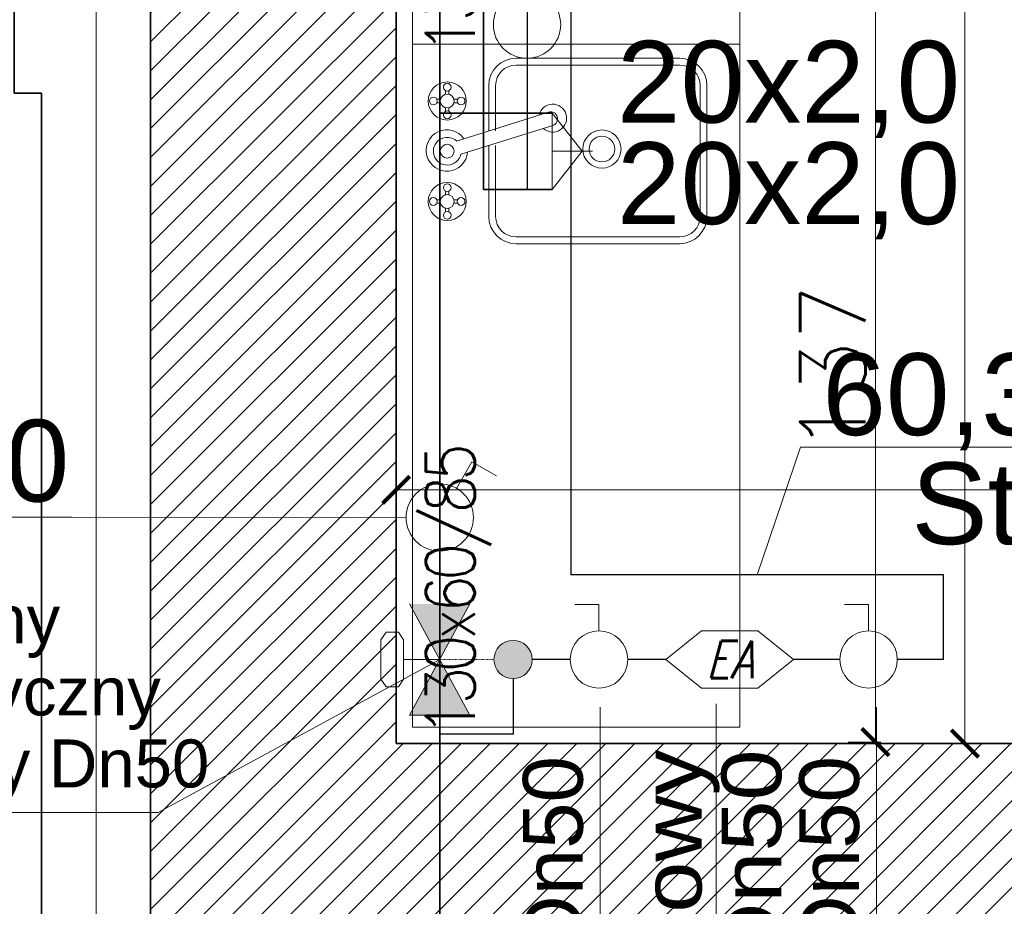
# Model space of a CAD drawing. Header units: millimetres. Extents: x -740 to 33545, y -26688 to 22494.
# Tile 85 of 256: x 8863 to 9044, y 10373 to 10535. Entities that reach past the tile are written whole.
import ezdxf

# ---------------------------------------------------------------- set-up
doc = ezdxf.new("R2010")
doc.units = ezdxf.units.MM
doc.header["$MEASUREMENT"] = 0
doc.linetypes.add('DOT2', pattern=[0.125, 0, -0.125])
doc.layers.get('Defpoints').update_dxf_attribs({"color": 252})
doc.layers.add('_I_EKO_PODKLAD 3', color=252, linetype='Continuous')
for name, color, linetype, lineweight in [('_IS_EKO_armatura', 7, 'Continuous', 15), ('_IS_EKO_Cyrkulacja', 6, 'Continuous', 30), ('_IS_EKO_opis', 7, 'Continuous', 18), ('_IS_EKO_W_Ciepła', 1, 'Continuous', 35), ('_IS_EKO_W_hydrantowa', 96, 'Continuous', 30), ('_IS_EKO_W_Urzadzenia', 7, 'Continuous', 15), ('_IS_EKO_woda_zimna', 5, 'Continuous', 35), ('A_istniejące ściany', 252, 'Continuous', 35), ('A_izolacja', 252, 'Continuous', 9), ('A_wyposażenie', 252, 'Continuous', 9), ('l.wypełnien', 252, 'Continuous', 5), ('Nowe_820-G Rysunki Obrazki_Nr_pióra__1', 252, 'Continuous', 13), ('wymiarowanie', 252, 'Continuous', 9)]:
    doc.layers.add(name, color=color, linetype=linetype, lineweight=lineweight)
doc.styles.add('1-500', font='simplex.shx', dxfattribs={"width": 0.9, "height": 70})
doc.styles.add('Arial', font='arial.ttf')
doc.styles.add('Arial_1', font='arial.ttf')
doc.styles.add('CP_TXTCON_IT', font='ROMANS.SHX', dxfattribs={"width": 0.8, "oblique": 15})
doc.styles.add('styl2', font='simplex.shx')
doc.linetypes.add('BATTING', pattern='A,0.00254,-2.54,[134,ltypeshp.shx,S=2.54,R=0,X=-2.54,Y=0],-5.08,[134,ltypeshp.shx,S=2.54,R=180,X=2.54,Y=0],-2.54', length=10.16254)
doc.dimstyles.new('Skala 1-50', dxfattribs={"dimtxt": 12, "dimasz": 5, "dimexe": 1, "dimexo": 1, "dimgap": 1.5, "dimtad": 1, "dimdec": 1, "dimrnd": 0.5, "dimtxsty": 'styl2', "dimblk": 'ARCHTICK', "dimcen": 5, "dimadec": 0, "dimazin": 0, "dimtfac": 1, "dimtdec": 1, "dimtmove": 1, "dimatfit": 3, "dimldrblk": 'ARCHTICK', "dimfxl": 0, "dimlwd": -1, "dimlwe": -1, "dimarcsym": 0})

# ---------------------------------------------------------------- blocks, each defined once
blk = doc.blocks.new('_ArchTick')
at = {"color": 0, "linetype": 'ByBlock', "const_width": 0.15}
blk.add_lwpolyline([(-0.5, -0.5), (0.5, 0.5)], dxfattribs=at)
blk = doc.blocks.new('*D1292')
at = {"layer": 'Defpoints', "color": 0}
for p in [(9021.46, 10794.52), (9036.45, 10794.52), (9028.53, 10402.52)]:
    blk.add_point(p, dxfattribs=at)
at = {"layer": 'wymiarowanie', "color": 0}
for p, q in [((9031.45, 10794.52), (9037.45, 10794.52)), ((9036.45, 10402.52), (9036.45, 10794.52)), ((9031.45, 10402.52), (9037.45, 10402.52))]:
    blk.add_line(p, q, dxfattribs=at)
at = {"layer": 'wymiarowanie', "color": 0, "xscale": 5, "yscale": 5, "zscale": 5}
for p, rotation in [((9036.45, 10794.52), 90), ((9036.45, 10402.52), 270)]:
    blk.add_blockref('_ArchTick', p, dxfattribs=dict(at, rotation=rotation))
at = {"layer": 'wymiarowanie', "color": 0, "insert": (9028.65, 10598.52), "char_height": 12, "attachment_point": 5, "rotation": 90, "style": 'styl2'}
blk.add_mtext('392', dxfattribs=at)
blk = doc.blocks.new('A$C3D2D7F2A')
at = {"layer": '_I_EKO_PODKLAD 3', "lineweight": 13}
for p, q in [((46.42, 34), (16.42, 34)), ((46.42, 32.75), (16.42, 32.75)), ((11.42, 29), (11.42, 20.67)), ((12.67, 29), (12.67, 20.67)), ((50.17, 5), (50.17, 29)), ((51.42, 5), (51.42, 29)), ((11.42, 18.01), (11.42, 5)), ((12.67, 18.01), (12.67, 5)), ((16.42, 1.25), (46.42, 1.25)), ((16.42, 0), (46.42, 0))]:
    blk.add_line(p, q, dxfattribs=at)
at = {"layer": '_I_EKO_PODKLAD 3', "linetype": 'Continuous', "lineweight": 9}
for p, q in [((3.5, 27.37), (3.5, 28.06)), ((4.13, 27.38), (4.13, 28.06)), ((2.59, 26.48), (1.91, 26.48)), ((2.6, 25.84), (1.91, 25.84)), ((5.03, 26.48), (5.72, 26.48)), ((5.04, 25.84), (5.72, 25.84)), ((3.5, 24.93), (3.5, 24.25)), ((4.13, 24.94), (4.13, 24.25)), ((22.38, 24.12), (5.52, 18.82)), ((6.29, 16.4), (23.15, 21.7)), ((3.5, 8.96), (3.5, 9.65)), ((4.13, 8.97), (4.13, 9.65)), ((2.59, 8.06), (1.91, 8.06)), ((2.6, 7.43), (1.91, 7.43)), ((5.03, 8.06), (5.72, 8.06)), ((5.04, 7.43), (5.72, 7.43)), ((3.5, 6.52), (3.5, 5.84)), ((4.13, 6.53), (4.13, 5.84))]:
    blk.add_line(p, q, dxfattribs=at)
for centre, radius in [((3.81, 26.16), 3.49), ((3.81, 28.7), 0.71), ((3.81, 26.16), 1.27), ((1.27, 26.16), 0.71), ((6.35, 26.16), 0.71), ((3.81, 23.62), 0.71), ((3.81, 16.95), 1.27), ((3.81, 7.74), 3.49), ((3.81, 10.28), 0.71), ((1.27, 7.74), 0.71), ((3.81, 7.74), 1.27), ((6.35, 7.74), 0.71), ((3.81, 5.2), 0.71)]:
    blk.add_circle(centre, radius, dxfattribs=at)
at = {"layer": '_I_EKO_PODKLAD 3', "lineweight": 9}
for radius in [3.5, 2.35]:
    blk.add_circle((32.16, 17.35), radius, dxfattribs=at)
at = {"layer": '_I_EKO_PODKLAD 3', "lineweight": 13}
for centre, radius, start, end in [((16.42, 29), 5, 90, 180), ((16.42, 29), 3.75, 90, 180), ((46.42, 29), 5, 0, 90), ((46.42, 29), 3.75, 0, 90), ((16.42, 5), 5, 180, 270), ((16.42, 5), 3.75, 180, 270), ((46.42, 5), 5, 270, 0), ((46.42, 5), 3.75, 270, 0)]:
    blk.add_arc(centre, radius, start, end, dxfattribs=at)
at = {"layer": '_I_EKO_PODKLAD 3', "linetype": 'Continuous', "lineweight": 9}
for centre, radius, start, end in [((23.13, 23.02), 2.56, 227.2248, 167.6958), ((22.77, 22.91), 1.27, 287.4603, 107.4603), ((3.75, 17.08), 3.79, 34.7933, 355.5589), ((3.81, 16.95), 2.54, 47.8034, 347.2157)]:
    blk.add_arc(centre, radius, start, end, dxfattribs=at)
blk = doc.blocks.new('*D2064')
at = {"layer": 'Defpoints', "color": 0}
for p in [(8618.8, 10541.8), (8867.19, 10541.8), (8887.19, 10284.84)]:
    blk.add_point(p, dxfattribs=at)
at = {"layer": 'wymiarowanie', "color": 0}
for p, q in [((8623.8, 10541.8), (8617.8, 10541.8)), ((8618.8, 10284.84), (8618.8, 10541.8)), ((8623.8, 10284.84), (8617.8, 10284.84))]:
    blk.add_line(p, q, dxfattribs=at)
at = {"layer": 'wymiarowanie', "color": 0, "xscale": 5, "yscale": 5, "zscale": 5}
for p, rotation in [((8618.8, 10541.8), 90), ((8618.8, 10284.84), 270)]:
    blk.add_blockref('_ArchTick', p, dxfattribs=dict(at, rotation=rotation))
at = {"layer": 'wymiarowanie', "color": 0, "insert": (8611, 10413.32), "char_height": 12, "attachment_point": 5, "rotation": 90, "style": 'styl2'}
blk.add_mtext('257', dxfattribs=at)
blk = doc.blocks.new('*D2199')
at = {"layer": 'Defpoints', "color": 0}
for p in [(8932.19, 10460.6), (9368.19, 10460.6), (9368.19, 10449.07)]:
    blk.add_point(p, dxfattribs=at)
at = {"layer": 'wymiarowanie', "color": 0}
for p, q in [((8932.19, 10454.07), (8932.19, 10448.07)), ((9368.19, 10454.07), (9368.19, 10448.07)), ((8932.19, 10449.07), (9368.19, 10449.07))]:
    blk.add_line(p, q, dxfattribs=at)
at = {"layer": 'wymiarowanie', "color": 0, "xscale": 5, "yscale": 5, "zscale": 5, "rotation": 180}
blk.add_blockref('_ArchTick', (8932.19, 10449.07), dxfattribs=at)
at = {"layer": 'wymiarowanie', "color": 0, "xscale": 5, "yscale": 5, "zscale": 5}
blk.add_blockref('_ArchTick', (9368.19, 10449.07), dxfattribs=at)
at = {"layer": 'wymiarowanie', "color": 0, "insert": (9150.19, 10456.87), "char_height": 12, "attachment_point": 5, "style": 'styl2'}
blk.add_mtext('436', dxfattribs=at)
blk = doc.blocks.new('*D2705')
at = {"layer": 'Defpoints', "color": 0}
for p in [(8932.19, 10539.8), (9000.02, 10402.82), (9020.04, 10402.82)]:
    blk.add_point(p, dxfattribs=at)
at = {"layer": 'wymiarowanie', "color": 0}
for p, q in [((9015.04, 10539.8), (9021.04, 10539.8)), ((9020.04, 10539.8), (9020.04, 10402.82)), ((9015.04, 10402.82), (9021.04, 10402.82))]:
    blk.add_line(p, q, dxfattribs=at)
at = {"layer": 'wymiarowanie', "color": 0, "xscale": 5, "yscale": 5, "zscale": 5}
for p, rotation in [((9020.04, 10539.8), 90), ((9020.04, 10402.82), 270)]:
    blk.add_blockref('_ArchTick', p, dxfattribs=dict(at, rotation=rotation))
at = {"layer": 'wymiarowanie', "color": 0, "insert": (9012.24, 10471.31), "char_height": 12, "attachment_point": 5, "rotation": 90, "style": 'styl2'}
blk.add_mtext('137', dxfattribs=at)

msp = doc.modelspace()

# ---------------------------------------------------------------- hatches: boundary and pattern name
at = {"layer": '_IS_EKO_armatura', "lineweight": 13}
h = msp.add_hatch(color=7, dxfattribs=at)
h.paths.add_polyline_path([(8945.71, 10407.76), (8934.66, 10407.76), (8940.19, 10417.95)])
h.paths.add_polyline_path([(8940.19, 10417.95), (8934.66, 10428.14), (8945.71, 10428.14)])
msp.add_hatch(color=7, dxfattribs=at).paths.add_polyline_path([(8953.63, 10421.46, 1), (8953.63, 10414.45, 1)])
at = {"layer": 'l.wypełnien'}
h = msp.add_hatch(dxfattribs=at)
h.set_pattern_fill('ANSI31', color=256, scale=30, style=0)
h.paths.add_polyline_path([(8887.19, 10284.84), (8887.19, 10539.8), (8932.19, 10539.8), (8932.19, 10402.52), (9059.57, 10402.52), (9368.19, 10402.52), (9394.23, 10402.52), (9416.72, 10402.52), (9416.72, 10359.34), (9405.31, 10359.34), (9376.25, 10359.34), (8932.19, 10359.34), (8932.19, 10284.84)])
h.paths.add_polyline_path([(9871.19, 10801.99), (9871.19, 10791.99), (9878.23, 10791.99), (9890.23, 10791.99), (10052.23, 10791.99), (10052.23, 10564.52), (10066.23, 10564.52), (10066.23, 10706), (10066.23, 10711.93), (10066.23, 10711.98), (10066.23, 10728.73), (10066.23, 10765.23), (10066.23, 10776), (10066.23, 10781.93), (10066.23, 10781.98), (10066.23, 10781.93), (10066.23, 10776), (10066.22, 10776), (10066.23, 10781.93), (10066.23, 10781.98), (10066.23, 10791.99), (10125.49, 10791.99), (10125.49, 10808.08), (10125.49, 10819.93), (10125.49, 10834.32), (10058.81, 10834.32), (9924.19, 10834.32), (9924.19, 10862.32), (9879.19, 10862.32), (9879.19, 10834.32), (9871.19, 10834.32), (9871.19, 10801.99)])
h.paths.add_polyline_path([(9570.47, 10794.52), (9731.23, 10794.52), (9731.23, 10731.52), (9748.23, 10731.52), (9748.23, 10793.99), (9768.19, 10793.99), (9768.19, 10801.99), (9781.19, 10801.99), (9781.19, 10834.32), (9769.78, 10834.32), (9645.19, 10834.32), (9645.19, 10833.52), (9604.19, 10833.52), (9570.47, 10833.52)])
h.paths.add_polyline_path([(9394.23, 10794.52), (9428.47, 10794.52), (9428.47, 10833.52), (9388.19, 10833.52), (9388.19, 10794.52), (9394.23, 10794.52)])
h.paths.add_polyline_path([(9428.47, 10794.52), (9428.47, 10833.52), (9448.47, 10833.52), (9448.47, 10794.52)])
h.paths.add_polyline_path([(9550.47, 10794.52), (9570.47, 10794.52), (9570.47, 10833.52), (9550.47, 10833.52)])
h.paths.add_polyline_path([(9368.19, 10794.52), (9388.19, 10794.52), (9388.19, 10833.52), (9368.19, 10833.52)])
h.paths.add_polyline_path([(9604.19, 10833.52), (9604.19, 10849.32), (9645.19, 10849.32), (9645.19, 10833.52)])
h.paths.add_polyline_path([(9368.19, 10422.52), (9368.19, 10402.52), (9394.23, 10402.52), (9394.23, 10422.52)])
h.paths.add_polyline_path([(9368.19, 10774.52), (9394.23, 10774.52), (9394.23, 10794.52), (9368.19, 10794.52)])

# ---------------------------------------------------------------- linework, layer by layer
at = {"layer": '_IS_EKO_armatura', "color": 7, "lineweight": 13}
for p, q in [((8934.66, 10428.14), (8945.71, 10407.76)), ((8945.71, 10428.14), (8934.66, 10407.76)), ((8930.36, 10422.98), (8929.4, 10421.55)), ((8929.4, 10414.36), (8929.4, 10421.55)), ((8932.62, 10422.98), (8930.36, 10422.98)), ((8933.57, 10421.55), (8932.62, 10422.98)), ((8933.57, 10414.36), (8933.57, 10421.55)), ((8940.19, 10417.95), (8933.57, 10417.95)), ((8929.4, 10414.36), (8930.36, 10412.93)), ((8933.57, 10414.36), (8932.62, 10412.93)), ((8930.36, 10412.93), (8932.62, 10412.93))]:
    msp.add_line(p, q, dxfattribs=at)
at = {"layer": '_IS_EKO_armatura', "color": 7, "linetype": 'DOT2', "lineweight": 13}
msp.add_line((8937.19, 10417.95), (8950.13, 10417.95), dxfattribs=at)
at = {"layer": '_IS_EKO_armatura', "color": 7, "lineweight": 13}
msp.add_lwpolyline([(8945.71, 10407.76), (8934.66, 10407.76)], dxfattribs=at)
msp.add_circle((8953.63, 10417.95), 3.51, dxfattribs=at)
at = {"layer": '_IS_EKO_Cyrkulacja'}
msp.add_line((8956.19, 10629.38), (8956.19, 10504.15), dxfattribs=at)
at = {"layer": '_IS_EKO_opis'}
for p, q in [((9006.31, 10456.9, 0.02), (8998.35, 10433.47)), ((9006.31, 10456.9, 0.02), (9105.7, 10456.9, 0.02)), ((8872.75, 10444.04), (8821.33, 10444.04)), ((8872.75, 10444.04), (8934.02, 10443.99)), ((8888.55, 10389.87), (8940.19, 10417.95)), ((8969.6, 10409.23, 1638.77), (8969.6, 10275.87, 1638.77)), ((8990.85, 10409.84, 1638.77), (8990.85, 10230.47, 1638.77)), ((9020.26, 10409.23, 1638.77), (9020.26, 10275.87, 1638.77)), ((8776, 10389.87), (8888.55, 10389.87))]:
    msp.add_line(p, q, dxfattribs=at)
at = {"layer": '_IS_EKO_W_Ciepła', "linetype": 'ByBlock'}
for p in [(8948.19, 10629.38), (8960.78, 10504.15)]:
    msp.add_line(p, (8948.19, 10504.15), dxfattribs=at)
at = {"layer": '_IS_EKO_W_hydrantowa'}
for p, q in [((8964.19, 10789.05), (8964.19, 10433.47)), ((9032.51, 10433.47), (8964.19, 10433.47)), ((9032.51, 10417.95), (9032.51, 10433.47)), ((8964.1, 10417.95), (8957.14, 10417.95)), ((8981.6, 10417.95), (8974.64, 10417.95)), ((9013.51, 10417.95), (9005.05, 10417.95)), ((9032.51, 10417.95), (9024.05, 10417.95)), ((8953.63, 10414.45), (8953.63, 10404.24)), ((8953.63, 10404.24), (8940.19, 10404.24))]:
    msp.add_line(p, q, dxfattribs=at)
at = {"layer": '_IS_EKO_W_Urzadzenia'}
for p, q in [((8960.78, 10504.15), (8960.78, 10518.15)), ((8966.32, 10511.15), (8960.78, 10518.15)), ((8960.78, 10504.15), (8966.32, 10511.15)), ((8960.8, 10511.15), (8968.17, 10511.15)), ((8946.07, 10454.19), (8943.27, 10449.33)), ((8946.07, 10454.19), (8950.56, 10451.6)), ((8969.37, 10428.02), (8964.95, 10428.02)), ((8969.37, 10428.02), (8969.37, 10423.22)), ((9018.78, 10428.02), (9014.36, 10428.02)), ((9018.78, 10428.02), (9018.78, 10423.22)), ((8981.6, 10417.95), (8988.17, 10423.23)), ((8981.6, 10417.95), (8988.17, 10423.23)), ((8998.49, 10423.23), (8988.17, 10423.23)), ((9005.05, 10417.95), (8998.49, 10423.23)), ((8981.6, 10417.95), (8988.17, 10412.67)), ((8981.6, 10417.95), (8988.17, 10412.67)), ((9005.05, 10417.95), (8998.49, 10412.67)), ((8998.49, 10412.67), (8988.17, 10412.67))]:
    msp.add_line(p, q, dxfattribs=at)
for centre, radius in [((8956.18, 10534.37), 6.17), ((8940.19, 10443.99), 6.17), ((8969.37, 10417.95), 5.27), ((9018.78, 10417.95), 5.27)]:
    msp.add_circle(centre, radius, dxfattribs=at)
at = {"layer": '_IS_EKO_woda_zimna'}
for q in [(8940.19, 10791.52), (8940.19, 10142.58)]:
    msp.add_line((8940.19, 10518.15), q, dxfattribs=at)
at = {"layer": '_IS_EKO_woda_zimna', "linetype": 'ByBlock'}
msp.add_line((8960.78, 10518.15), (8940.19, 10518.15), dxfattribs=at)
at = {"layer": 'A_istniejące ściany'}
for points in [[(8887.19, 10539.8), (8887.19, 10284.84)], [(8932.19, 10402.52), (8932.19, 10539.8)], [(9368.19, 10402.52), (9059.57, 10402.52), (8932.19, 10402.52)]]:
    msp.add_lwpolyline(points, dxfattribs=at)
at = {"layer": 'A_izolacja', "lineweight": 35}
for points in [[(8867.19, 10541.8), (8865.19, 10541.8), (8862.19, 10541.8), (8862.19, 10521.8), (8867.19, 10521.8)], [(8867.19, 10521.8), (8867.19, 10282.84)]]:
    msp.add_lwpolyline(points, dxfattribs=at)
at = {"layer": 'A_izolacja', "linetype": 'BATTING', "ltscale": 0.1}
msp.add_lwpolyline([(8877.19, 10539.8), (8877.19, 10282.84)], dxfattribs=at)
at = {"layer": 'A_wyposażenie'}
msp.add_line((8932.19, 10478.99), (8932.19, 10718.99), dxfattribs=at)
msp.add_line((8932.19, 10478.99), (8932.19, 10718.99), dxfattribs=at)
for points in [[(8995.19, 10655.99), (8935.19, 10655.99), (8935.19, 10530.76), (8995.19, 10530.76), (8995.19, 10655.99)], [(8995.19, 10530.76), (8935.19, 10530.76), (8935.19, 10405.52), (8995.19, 10405.52), (8995.19, 10530.76)]]:
    msp.add_lwpolyline(points, dxfattribs=at)
at = {"layer": 'Nowe_820-G Rysunki Obrazki_Nr_pióra__1', "linetype": 'Continuous', "lineweight": 13}
for points in [[(8932.19, 10489.73), (8932.19, 10499.89)], [(8932.19, 10489.73), (8932.19, 10480.42)]]:
    msp.add_lwpolyline(points, dxfattribs=at)
at = {"layer": 'wymiarowanie'}
msp.add_line((8995.19, 10655.99), (8995.19, 10405.52), dxfattribs=at)

# ---------------------------------------------------------------- block references
at = {"layer": 'A_wyposażenie'}
msp.add_blockref('A$C3D2D7F2A', (8937.75, 10494.2), dxfattribs=at)

# ---------------------------------------------------------------- texts
at = {"layer": '_IS_EKO_opis', "color": 5, "insert": (8972.67, 10531.39), "char_height": 15, "width": 58.847, "attachment_point": 1, "style": 'Arial'}
msp.add_mtext('20x2,0', dxfattribs=at)
at = {"layer": '_IS_EKO_opis', "color": 1, "insert": (8972.67, 10512.79), "char_height": 15, "width": 58.847, "attachment_point": 1, "style": 'Arial'}
msp.add_mtext('20x2,0', dxfattribs=at)
at = {"layer": '_IS_EKO_opis', "linetype": 'ByBlock', "insert": (9056.33, 10474.1, 18208.62), "char_height": 15, "width": 112.237, "attachment_point": 2, "line_spacing_factor": 0.8, "style": 'Arial_1'}
msp.add_mtext('60,3 x 2,9 St. oc.', dxfattribs=at)
at = {"layer": '_IS_EKO_opis', "color": 7, "insert": (8822.19, 10461.92), "char_height": 15, "width": 58.847, "attachment_point": 1, "style": 'Arial'}
msp.add_mtext('Dn50', dxfattribs=at)
at = {"layer": '_IS_EKO_opis', "insert": (8834.39, 10429.69), "char_height": 8.8, "width": 196.8771, "attachment_point": 2, "line_spacing_factor": 0.9, "style": 'Arial_1'}
msp.add_mtext('\\W1;projektowany\\Pelektromagnetyczny \\Pzawór odcinający Dn50 ', dxfattribs=at)
at = {"layer": '_IS_EKO_opis', "color": 7, "lineweight": 13, "insert": (8977.23, 10401.45, 1638.77), "char_height": 10.9512, "width": 499.2674, "attachment_point": 3, "rotation": 90, "line_spacing_factor": 0.8}
msp.add_mtext('\\fArial|b0|i0|c238;\\W1.1;Zawór antyskażeniowy\\P typu EA Dn50 ', dxfattribs=at)
at = {"layer": '_IS_EKO_opis', "color": 7, "lineweight": 13, "char_height": 10.9512, "width": 499.2674, "attachment_point": 3, "rotation": 90}
for insert in [(8955.44, 10400.24, 1638.77), (9006.09, 10400.24, 1638.77)]:
    msp.add_mtext('\\fArial|b0|i0|c238;Zawór odcinający Dn50', dxfattribs=dict(at, insert=insert))
at = {"layer": '_IS_EKO_W_Urzadzenia', "insert": (8993.33, 10417.95), "char_height": 19.2456, "width": 17.744, "attachment_point": 5, "style": 'CP_TXTCON_IT'}
msp.add_mtext('\\H0.3556x;EA', dxfattribs=at)
at = {"layer": 'A_wyposażenie', "ltscale": 2, "char_height": 9, "width": 105.0162, "attachment_point": 3, "rotation": 89.9958, "style": '1-500'}
for insert in [(8937.61, 10581.83), (8937.61, 10456.6)]:
    msp.add_mtext('{\\T0.75;130x60/85}', dxfattribs=dict(at, insert=insert))
at = {"layer": 'wymiarowanie', "insert": (5416.61, 10500.81), "char_height": 12, "width": 621.5287, "attachment_point": 1}
msp.add_mtext('\\pi75.04874;{\\fCentury Gothic|b0|i0|c238|p34;Gzyms okapowy: warstwa tynkarska - wyprawa dekoracyjna z tynku }\\pi74.52074;{\\fCentury Gothic|b0|i0|c238|p34;silikonowego o strukturze baranka o uziarnieniu 1,5 lub 2mm; kolor wg }\\pi75.55274;{\\fCentury Gothic|b0|i0|c238|p34;NCS:S4000-N}\\P\\pi304.86074;{\\fCentury Gothic|b0|i0|c238|p34;grubość styropianu 20 cm+5 cm + 5 cm}\\P\\pi621.52874;{\\fCentury Gothic|b0|i0|c238|p34; }', dxfattribs=at)

# ---------------------------------------------------------------- dimensions: what is measured, and where the dimension line sits
at = {"layer": 'wymiarowanie'}
for base, p1, p2, picture, middle in [((9036.45, 10794.52), (9028.53, 10402.52), (9021.46, 10794.52), '*D1292', (9028.65, 10598.52)), ((8618.8, 10541.8), (8887.19, 10284.84), (8867.19, 10541.8), '*D2064', (8611, 10413.32)), ((9020.04, 10402.82), (8932.19, 10539.8), (9000.02, 10402.82), '*D2705', (9012.24, 10471.31))]:
    dim = msp.add_linear_dim(base=base, p1=p1, p2=p2, angle=90, dimstyle='Skala 1-50', dxfattribs=at)
    dim.commit()
    dim.dimension.update_dxf_attribs({"geometry": picture, "text_midpoint": middle})
dim = msp.add_linear_dim(base=(9368.19, 10449.07), p1=(8932.19, 10460.6), p2=(9368.19, 10460.6), dimstyle='Skala 1-50', dxfattribs=at)
dim.commit()
dim.dimension.update_dxf_attribs({"geometry": '*D2199', "text_midpoint": (9150.19, 10456.87)})

doc.saveas('drawing.dxf')
